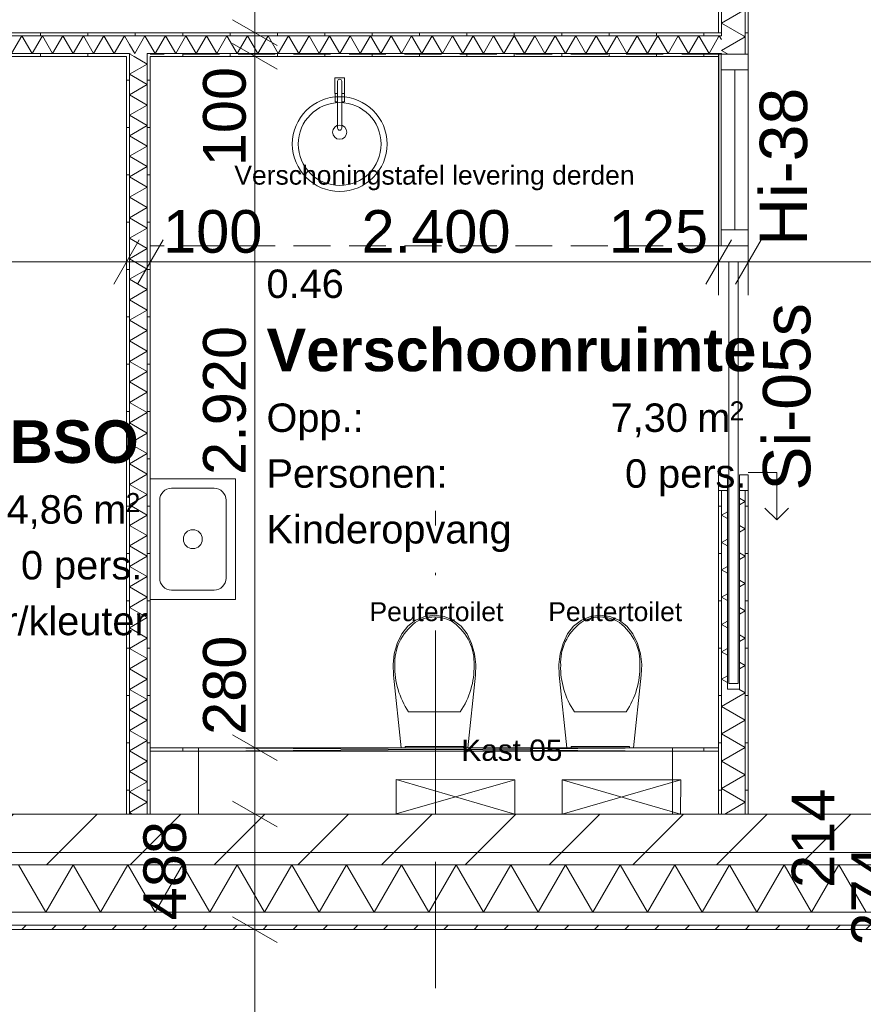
# Model space of a CAD drawing. Header units: millimetres. Extents: x 10 to 584, y 10 to 831.
# Tile 62 of 79: x 377 to 413, y 564 to 606. Entities that reach past the tile are written whole.
import ezdxf
from ezdxf.xclip import XClip

# ---------------------------------------------------------------- set-up
doc = ezdxf.new("R2010")
doc.units = ezdxf.units.MM
doc.header["$MEASUREMENT"] = 0
doc.header["$XCLIPFRAME"] = 0
doc.linetypes.add('B0605', pattern=[9.6667, 5.3333, -2.333367, 3.33333e-05, -2])
doc.linetypes.add('B0701', pattern=[2.3412, 1.56, -0.7812])
for name, color, linetype in [('21 Buitenwanden', 7, 'Continuous'), ('21 Buitenwanden Doorsnede-arcering', 7, 'Continuous'), ('21 Buitenwanden Laagscheidingslijnen', 7, 'Continuous'), ('22 NC Binnenwanden', 7, 'Continuous'), ('22 NC Binnenwanden Deuren', 7, 'Continuous'), ('22 NC Binnenwanden Deurlabels', 7, 'Continuous'), ('22 NC Binnenwanden Doorsnede-arcering', 7, 'Continuous'), ('22 NC Binnenwanden Laagscheidingslijnen', 7, 'Continuous'), ('22 NC Binnenwanden Raamlabels', 7, 'Continuous'), ('22 NC Binnenwanden Ramen', 7, 'Continuous'), ('23 Vloeren', 7, 'Continuous'), ('24 Trappen', 7, 'Continuous'), ('73 Keuken', 7, 'Continuous'), ('74 Sanitair', 7, 'Continuous'), ('82 Interieur', 7, 'Continuous'), ('Info Algemeen', 7, 'Continuous'), ('Maatvoering 1_ 50_100', 7, 'Continuous'), ('Tekst_dim 1_ 50_100', 7, 'Continuous'), ('Z Ruimtefuncties', 7, 'Continuous')]:
    doc.layers.add(name, color=color, linetype=linetype)
doc.styles.add('GENERATED_STYLE_1', font='txt')
doc.styles.add('GENERATED_STYLE_2', font='txt')
pattern_1 = [(1e-14, (78, 259.1879), (0, 2), [])]
pattern_2 = [(90, (78, 259.1879), (-2, 0), [])]
pattern_3 = [(270, (78, 259.1879), (2, 0), [])]
pattern_4 = [(180, (78, 259.1879), (0, 2), [])]

# ---------------------------------------------------------------- blocks, each defined once
blk = doc.blocks.new('*X10')
at = {"layer": '21 Buitenwanden Doorsnede-arcering', "color": 7, "linetype": 'Continuous', "lineweight": 0}
for p, q in [((378.222, 568.048), (377.067, 570.048)), ((378.222, 568.048), (379.377, 570.048)), ((380.532, 568.048), (379.377, 570.048)), ((380.532, 568.048), (381.686, 570.048)), ((382.841, 568.048), (381.686, 570.048)), ((382.841, 568.048), (383.996, 570.048)), ((385.15, 568.048), (383.996, 570.048)), ((385.15, 568.048), (386.305, 570.048)), ((387.46, 568.048), (386.305, 570.048)), ((387.46, 568.048), (388.614, 570.048)), ((389.769, 568.048), (388.614, 570.048)), ((389.769, 568.048), (390.924, 570.048)), ((392.079, 568.048), (390.924, 570.048)), ((392.079, 568.048), (393.233, 570.048)), ((394.388, 568.048), (393.233, 570.048)), ((394.388, 568.048), (395.543, 570.048)), ((396.697, 568.048), (395.543, 570.048)), ((396.697, 568.048), (397.852, 570.048)), ((399.007, 568.048), (397.852, 570.048)), ((399.007, 568.048), (400.161, 570.048)), ((401.316, 568.048), (400.161, 570.048)), ((401.316, 568.048), (402.471, 570.048)), ((403.626, 568.048), (402.471, 570.048)), ((403.626, 568.048), (404.78, 570.048)), ((405.935, 568.048), (404.78, 570.048)), ((405.935, 568.048), (407.09, 570.048)), ((408.244, 568.048), (407.09, 570.048)), ((408.244, 568.048), (409.399, 570.048)), ((410.554, 568.048), (409.399, 570.048)), ((410.554, 568.048), (411.708, 570.048)), ((412.863, 568.048), (411.708, 570.048))]:
    blk.add_line(p, q, dxfattribs=at)
blk = doc.blocks.new('*X111')
at = {"layer": '22 NC Binnenwanden Doorsnede-arcering', "color": 7, "linetype": 'Continuous', "lineweight": 0}
for p, q in [((406.753, 627.537), (407.753, 628.115)), ((407.41, 628.313), (407.753, 628.115)), ((406.753, 627.537), (407.753, 626.96)), ((406.753, 626.383), (407.753, 626.96)), ((406.753, 626.383), (407.753, 625.805)), ((406.753, 625.228), (407.753, 625.805)), ((406.753, 625.228), (407.753, 624.651)), ((406.753, 624.073), (407.753, 624.651)), ((406.753, 624.073), (407.753, 623.496)), ((406.753, 622.919), (407.753, 623.496)), ((406.753, 622.919), (407.753, 622.341)), ((406.753, 621.764), (407.753, 622.341)), ((406.753, 621.764), (407.753, 621.187)), ((406.753, 620.609), (407.753, 621.187)), ((406.753, 620.609), (407.753, 620.032)), ((406.753, 619.454), (407.753, 620.032)), ((406.753, 619.454), (407.753, 618.877)), ((406.753, 618.3), (407.753, 618.877)), ((406.753, 618.3), (407.753, 617.722)), ((406.753, 617.145), (407.753, 617.722)), ((406.753, 617.145), (407.753, 616.568)), ((406.753, 615.99), (407.753, 616.568)), ((406.753, 615.99), (407.753, 615.413)), ((406.753, 614.836), (407.753, 615.413)), ((406.753, 614.836), (407.753, 614.258)), ((406.753, 613.681), (407.753, 614.258)), ((406.753, 613.681), (407.753, 613.104)), ((406.753, 612.526), (407.753, 613.104)), ((406.753, 612.526), (407.753, 611.949)), ((406.753, 611.372), (407.753, 611.949)), ((406.753, 611.372), (407.753, 610.794)), ((406.753, 610.217), (407.753, 610.794)), ((406.753, 610.217), (407.753, 609.64)), ((406.753, 609.062), (407.753, 609.64)), ((406.753, 609.062), (407.753, 608.485)), ((406.753, 607.907), (407.753, 608.485)), ((406.753, 607.907), (407.753, 607.33)), ((406.753, 606.753), (407.753, 607.33)), ((406.753, 606.753), (407.753, 606.175)), ((406.753, 605.598), (407.753, 606.175)), ((406.753, 605.598), (407.68, 605.063))]:
    blk.add_line(p, q, dxfattribs=at)
blk = doc.blocks.new('*X112')
at = {"layer": '22 NC Binnenwanden Doorsnede-arcering', "color": 7, "linetype": 'Continuous', "lineweight": 0}
for p, q in [((406.753, 604.443), (407.753, 605.021)), ((407.68, 605.063), (407.753, 605.021)), ((406.753, 604.443), (406.979, 604.313))]:
    blk.add_line(p, q, dxfattribs=at)
blk = doc.blocks.new('*X113')
at = {"layer": '22 NC Binnenwanden Doorsnede-arcering', "color": 7, "linetype": 'Continuous', "lineweight": 0}
for p, q in [((406.961, 585.848), (407.003, 585.824)), ((407.503, 585.535), (407.753, 585.391)), ((407.503, 585.246), (407.753, 585.391)), ((406.753, 584.813), (407.003, 584.958)), ((406.753, 584.813), (407.003, 584.669)), ((407.503, 584.38), (407.753, 584.236)), ((407.503, 584.092), (407.753, 584.236)), ((406.753, 583.659), (407.003, 583.803)), ((406.753, 583.659), (407.003, 583.514)), ((407.503, 583.226), (407.753, 583.081)), ((407.503, 582.937), (407.753, 583.081)), ((406.753, 582.504), (407.003, 582.648)), ((406.753, 582.504), (407.003, 582.36)), ((407.503, 582.071), (407.753, 581.927)), ((407.503, 581.782), (407.753, 581.927)), ((406.753, 581.349), (407.003, 581.494)), ((406.753, 581.349), (407.003, 581.205)), ((407.503, 580.916), (407.753, 580.772)), ((407.503, 580.628), (407.753, 580.772)), ((406.753, 580.195), (407.003, 580.339)), ((406.753, 580.195), (407.003, 580.05)), ((407.503, 579.762), (407.753, 579.617)), ((407.503, 579.473), (407.753, 579.617)), ((406.753, 579.04), (407.003, 579.184)), ((406.753, 579.04), (407.003, 578.896)), ((407.503, 578.607), (407.753, 578.463)), ((407.503, 578.318), (407.753, 578.463)), ((406.753, 577.885), (407.003, 578.03)), ((406.753, 577.885), (407.003, 577.741)), ((406.753, 576.731), (407.753, 577.308)), ((407.476, 577.468), (407.753, 577.308)), ((406.753, 576.731), (407.753, 576.153)), ((406.753, 575.576), (407.753, 576.153)), ((406.753, 575.576), (407.753, 574.998)), ((406.753, 574.421), (407.753, 574.998)), ((406.753, 574.421), (407.753, 573.844)), ((406.753, 573.266), (407.753, 573.844)), ((406.753, 573.266), (407.753, 572.689)), ((406.885, 572.188), (407.753, 572.689))]:
    blk.add_line(p, q, dxfattribs=at)
blk = doc.blocks.new('*X114')
at = {"layer": '22 NC Binnenwanden Doorsnede-arcering', "color": 7, "linetype": 'Continuous', "lineweight": 0}
blk.add_line((406.979, 604.313), (407.026, 604.285), dxfattribs=at)
blk = doc.blocks.new('*X252')
at = {"layer": '22 NC Binnenwanden Doorsnede-arcering', "color": 7, "linetype": 'Continuous', "lineweight": 0}
for p in [(406.628, 605.013), (406.753, 604.896)]:
    blk.add_line(p, (406.657, 605.063), dxfattribs=at)
blk = doc.blocks.new('*X254')
at = {"layer": '22 NC Binnenwanden Doorsnede-arcering', "color": 7, "linetype": 'Continuous', "lineweight": 0}
for p, q in [((366.5, 604.51), (366.819, 605.063)), ((367.252, 604.313), (366.819, 605.063)), ((367.252, 604.313), (367.685, 605.063)), ((368.118, 604.313), (367.685, 605.063)), ((368.118, 604.313), (368.551, 605.063)), ((368.985, 604.313), (368.551, 605.063)), ((368.985, 604.313), (369.418, 605.063)), ((369.851, 604.313), (369.418, 605.063)), ((369.851, 604.313), (370.284, 605.063)), ((370.717, 604.313), (370.284, 605.063)), ((370.717, 604.313), (371.15, 605.063)), ((371.583, 604.313), (371.15, 605.063)), ((371.583, 604.313), (372.016, 605.063)), ((372.449, 604.313), (372.016, 605.063)), ((372.449, 604.313), (372.882, 605.063)), ((373.315, 604.313), (372.882, 605.063)), ((373.315, 604.313), (373.748, 605.063)), ((374.181, 604.313), (373.748, 605.063)), ((374.181, 604.313), (374.614, 605.063)), ((375.047, 604.313), (374.614, 605.063)), ((375.047, 604.313), (375.48, 605.063)), ((375.913, 604.313), (375.48, 605.063)), ((375.913, 604.313), (376.346, 605.063)), ((376.779, 604.313), (376.346, 605.063)), ((376.779, 604.313), (377.212, 605.063)), ((377.645, 604.313), (377.212, 605.063)), ((377.645, 604.313), (378.078, 605.063)), ((378.511, 604.313), (378.078, 605.063)), ((378.511, 604.313), (378.944, 605.063)), ((379.377, 604.313), (378.944, 605.063)), ((379.377, 604.313), (379.81, 605.063)), ((380.243, 604.313), (379.81, 605.063)), ((380.243, 604.313), (380.676, 605.063)), ((381.109, 604.313), (380.676, 605.063)), ((381.109, 604.313), (381.542, 605.063)), ((381.755, 604.694), (381.542, 605.063))]:
    blk.add_line(p, q, dxfattribs=at)
blk = doc.blocks.new('*X255')
at = {"layer": '22 NC Binnenwanden Doorsnede-arcering', "color": 7, "linetype": 'Continuous', "lineweight": 0}
for p, q in [((381.975, 604.313), (381.755, 604.694)), ((381.975, 604.313), (382.408, 605.063)), ((382.505, 604.895), (382.408, 605.063))]:
    blk.add_line(p, q, dxfattribs=at)
blk = doc.blocks.new('*X256')
at = {"layer": '22 NC Binnenwanden Doorsnede-arcering', "color": 7, "linetype": 'Continuous', "lineweight": 0}
for p, q in [((382.841, 604.313), (382.505, 604.895)), ((382.841, 604.313), (383.274, 605.063)), ((383.707, 604.313), (383.274, 605.063)), ((383.707, 604.313), (384.14, 605.063)), ((384.573, 604.313), (384.14, 605.063)), ((384.573, 604.313), (385.006, 605.063)), ((385.439, 604.313), (385.006, 605.063)), ((385.439, 604.313), (385.872, 605.063)), ((386.305, 604.313), (385.872, 605.063)), ((386.305, 604.313), (386.738, 605.063)), ((387.171, 604.313), (386.738, 605.063)), ((387.171, 604.313), (387.604, 605.063)), ((388.037, 604.313), (387.604, 605.063)), ((388.037, 604.313), (388.47, 605.063)), ((388.903, 604.313), (388.47, 605.063)), ((388.903, 604.313), (389.336, 605.063)), ((389.769, 604.313), (389.336, 605.063)), ((389.769, 604.313), (390.202, 605.063)), ((390.635, 604.313), (390.202, 605.063)), ((390.635, 604.313), (391.068, 605.063)), ((391.501, 604.313), (391.068, 605.063)), ((391.501, 604.313), (391.934, 605.063)), ((392.367, 604.313), (391.934, 605.063)), ((392.367, 604.313), (392.8, 605.063)), ((393.233, 604.313), (392.8, 605.063)), ((393.233, 604.313), (393.666, 605.063)), ((394.099, 604.313), (393.666, 605.063)), ((394.099, 604.313), (394.532, 605.063)), ((394.965, 604.313), (394.532, 605.063)), ((394.965, 604.313), (395.398, 605.063)), ((395.831, 604.313), (395.398, 605.063)), ((395.831, 604.313), (396.264, 605.063)), ((396.697, 604.313), (396.264, 605.063)), ((396.697, 604.313), (397.13, 605.063)), ((397.563, 604.313), (397.13, 605.063)), ((397.563, 604.313), (397.996, 605.063)), ((398.429, 604.313), (397.996, 605.063)), ((398.429, 604.313), (398.862, 605.063)), ((399.295, 604.313), (398.862, 605.063)), ((399.295, 604.313), (399.728, 605.063)), ((400.161, 604.313), (399.728, 605.063)), ((400.161, 604.313), (400.594, 605.063)), ((401.027, 604.313), (400.594, 605.063)), ((401.027, 604.313), (401.46, 605.063)), ((401.893, 604.313), (401.46, 605.063)), ((401.893, 604.313), (402.326, 605.063)), ((402.759, 604.313), (402.326, 605.063)), ((402.759, 604.313), (403.193, 605.063)), ((403.626, 604.313), (403.193, 605.063)), ((403.626, 604.313), (404.059, 605.063)), ((404.492, 604.313), (404.059, 605.063)), ((404.492, 604.313), (404.925, 605.063)), ((405.358, 604.313), (404.925, 605.063)), ((405.358, 604.313), (405.791, 605.063)), ((406.224, 604.313), (405.791, 605.063)), ((406.224, 604.313), (406.628, 605.013))]:
    blk.add_line(p, q, dxfattribs=at)
blk = doc.blocks.new('*X403')
at = {"layer": '22 NC Binnenwanden Doorsnede-arcering', "color": 7, "linetype": 'Continuous', "lineweight": 0}
for p in [(381.779, 604.313), (381.947, 604.188)]:
    blk.add_line(p, (381.755, 604.299), dxfattribs=at)
blk = doc.blocks.new('*X404')
at = {"layer": '22 NC Binnenwanden Doorsnede-arcering', "color": 7, "linetype": 'Continuous', "lineweight": 0}
for p, q in [((382.505, 603.866), (381.755, 603.433)), ((382.505, 603.866), (381.947, 604.188)), ((382.505, 603), (381.755, 603.433)), ((382.505, 603), (381.755, 602.567)), ((382.505, 602.134), (381.755, 602.567)), ((382.505, 602.134), (381.755, 601.701)), ((382.505, 601.268), (381.755, 601.701)), ((382.505, 601.268), (381.755, 600.835)), ((382.505, 600.402), (381.755, 600.835)), ((382.505, 600.402), (381.755, 599.969)), ((382.505, 599.536), (381.755, 599.969)), ((382.505, 599.536), (381.755, 599.103)), ((382.505, 598.67), (381.755, 599.103)), ((382.505, 598.67), (381.755, 598.237)), ((382.505, 597.804), (381.755, 598.237)), ((382.505, 597.804), (381.755, 597.371)), ((382.505, 596.938), (381.755, 597.371)), ((382.505, 596.938), (381.755, 596.505)), ((382.505, 596.072), (381.755, 596.505)), ((382.505, 596.072), (381.755, 595.639)), ((382.505, 595.206), (381.755, 595.639)), ((382.505, 595.206), (381.755, 594.773)), ((382.505, 594.34), (381.755, 594.773)), ((382.505, 594.34), (381.755, 593.907)), ((382.505, 593.474), (381.755, 593.907)), ((382.505, 593.474), (381.755, 593.041)), ((382.505, 592.608), (381.755, 593.041)), ((382.505, 592.608), (381.755, 592.175)), ((382.505, 591.742), (381.755, 592.175)), ((382.505, 591.742), (381.755, 591.309)), ((382.505, 590.876), (381.755, 591.309)), ((382.505, 590.876), (381.755, 590.443)), ((382.505, 590.01), (381.755, 590.443)), ((382.505, 590.01), (381.755, 589.577)), ((382.505, 589.144), (381.755, 589.577)), ((382.505, 589.144), (381.755, 588.711)), ((382.505, 588.278), (381.755, 588.711)), ((382.505, 588.278), (381.755, 587.845)), ((382.505, 587.412), (381.755, 587.845)), ((382.505, 587.412), (381.755, 586.979)), ((382.505, 586.545), (381.755, 586.979)), ((382.505, 586.545), (381.755, 586.112)), ((382.505, 585.679), (381.755, 586.112)), ((382.505, 585.679), (381.755, 585.246)), ((382.505, 584.813), (381.755, 585.246)), ((382.505, 584.813), (381.755, 584.38)), ((382.505, 583.947), (381.755, 584.38)), ((382.505, 583.947), (381.755, 583.514)), ((382.505, 583.081), (381.755, 583.514)), ((382.505, 583.081), (381.755, 582.648)), ((382.505, 582.215), (381.755, 582.648)), ((382.505, 582.215), (381.755, 581.782)), ((382.505, 581.349), (381.755, 581.782)), ((382.505, 581.349), (381.755, 580.916)), ((382.505, 580.483), (381.755, 580.916)), ((382.505, 580.483), (381.755, 580.05)), ((382.505, 579.617), (381.755, 580.05)), ((382.505, 579.617), (381.755, 579.184)), ((382.505, 578.751), (381.755, 579.184)), ((382.505, 578.751), (381.755, 578.318)), ((382.505, 577.885), (381.755, 578.318)), ((382.505, 577.885), (381.755, 577.452)), ((382.505, 577.019), (381.755, 577.452)), ((382.505, 577.019), (381.755, 576.586)), ((382.505, 576.153), (381.755, 576.586)), ((382.505, 576.153), (381.755, 575.72)), ((382.505, 575.287), (381.755, 575.72)), ((382.505, 575.287), (381.755, 574.854)), ((382.505, 574.421), (381.755, 574.854)), ((382.505, 574.421), (381.755, 573.988)), ((382.505, 573.555), (381.755, 573.988)), ((382.505, 573.555), (381.755, 573.122)), ((382.505, 572.689), (381.755, 573.122)), ((382.505, 572.689), (381.755, 572.256)), ((381.873, 572.188), (381.755, 572.256))]:
    blk.add_line(p, q, dxfattribs=at)
blk = doc.blocks.new('Drawing_2_2', base_point=(78, 259.188))
at = {"layer": '21 Buitenwanden Doorsnede-arcering', "linetype": 'Continuous', "lineweight": 0, "true_color": 0x000000}
h = blk.add_hatch(dxfattribs=at)
h.set_pattern_fill('130_Kalkzandsteen_0002', color=18, style=0, pattern_type=2)
h.set_pattern_definition([(45, (78, 259.188), (-1.767767, 1.767767), [])])
h.paths.add_polyline_path([(420.61, 572.188), (366, 572.188), (366, 570.048), (420.61, 570.048)])
h = blk.add_hatch(dxfattribs=at)
h.set_pattern_fill('310_Naaldhout__01__0002', color=18, style=0, pattern_type=2)
h.set_pattern_definition([(45, (78, 259.1879), (-0.6363961, 0.6363961), [])])
h.paths.add_polyline_path([(417.87, 567.488), (368.74, 567.488), (368.74, 567.308), (417.87, 567.308)])
at = {"layer": '22 NC Binnenwanden Doorsnede-arcering', "linetype": 'Continuous', "lineweight": 0, "true_color": 0x000000}
h = blk.add_hatch(dxfattribs=at)
h.set_pattern_fill('930_Lijnen_vert_200_0002', color=18, style=0, pattern_type=2)
h.set_pattern_definition(pattern_1)
h.paths.add_polyline_path([(407.753, 604.285), (407.878, 604.285), (407.878, 631.563), (407.753, 631.563)])
h = blk.add_hatch(dxfattribs=at)
h.set_pattern_fill('930_Lijnen_vert_200_0002', color=18, style=0, pattern_type=2)
h.set_pattern_definition(pattern_1)
h.paths.add_polyline_path([(406.753, 605.188), (406.753, 628.188), (406.628, 628.188), (406.628, 605.188)])
h = blk.add_hatch(dxfattribs=at)
h.set_pattern_fill('930_Lijnen_vert_200_0002', color=18, style=0, pattern_type=2)
h.set_pattern_definition(pattern_2)
h.paths.add_polyline_path([(366.5, 605.063), (406.628, 605.063), (406.628, 605.188), (366.5, 605.188)])
h = blk.add_hatch(dxfattribs=at)
h.set_pattern_fill('930_Lijnen_vert_200_0002', color=18, style=0, pattern_type=2)
h.set_pattern_definition(pattern_1)
h.paths.add_polyline_path([(406.753, 605.063), (406.753, 605.188), (406.628, 605.188), (406.628, 605.063)])
h = blk.add_hatch(dxfattribs=at)
h.set_pattern_fill('930_Lijnen_vert_200_0002', color=18, style=0, pattern_type=2)
h.set_pattern_definition(pattern_2)
h.paths.add_polyline_path([(381.63, 604.313), (366.5, 604.313), (366.5, 604.188), (381.63, 604.188)])
h = blk.add_hatch(dxfattribs=at)
h.set_pattern_fill('930_Lijnen_vert_200_0002', color=18, style=0, pattern_type=2)
h.set_pattern_definition(pattern_2)
h.paths.add_polyline_path([(381.755, 604.313), (381.63, 604.313), (381.63, 604.188), (381.755, 604.188)])
h = blk.add_hatch(dxfattribs=at)
h.set_pattern_fill('930_Lijnen_vert_200_0002', color=18, style=0, pattern_type=2)
h.set_pattern_definition(pattern_2)
h.paths.add_polyline_path([(382.63, 604.313), (382.505, 604.313), (382.505, 604.188), (382.63, 604.188)])
h = blk.add_hatch(dxfattribs=at)
h.set_pattern_fill('930_Lijnen_vert_200_0002', color=18, style=0, pattern_type=2)
h.set_pattern_definition(pattern_2)
h.paths.add_polyline_path([(382.63, 604.188), (406.628, 604.188), (406.628, 604.313), (382.63, 604.313)])
h = blk.add_hatch(dxfattribs=at)
h.set_pattern_fill('930_Lijnen_vert_200_0002', color=18, style=0, pattern_type=2)
h.set_pattern_definition(pattern_1)
h.paths.add_polyline_path([(406.753, 604.313), (406.628, 604.313), (406.628, 604.285), (406.753, 604.285)])
h = blk.add_hatch(dxfattribs=at)
h.set_pattern_fill('930_Lijnen_vert_200_0002', color=18, style=0, pattern_type=2)
h.set_pattern_definition(pattern_4)
h.paths.add_polyline_path([(381.755, 572.188), (381.755, 604.188), (381.63, 604.188), (381.63, 572.188)])
h = blk.add_hatch(dxfattribs=at)
h.set_pattern_fill('930_Lijnen_vert_200_0002', color=18, style=0, pattern_type=2)
h.set_pattern_definition(pattern_4)
h.paths.add_polyline_path([(382.63, 572.188), (382.63, 604.188), (382.505, 604.188), (382.505, 572.188)])
h = blk.add_hatch(dxfattribs=at)
h.set_pattern_fill('930_Lijnen_vert_200_0002', color=18, style=0, pattern_type=2)
h.set_pattern_definition(pattern_1)
h.paths.add_polyline_path([(406.628, 572.188), (406.753, 572.188), (406.753, 585.848), (406.628, 585.848)])
h = blk.add_hatch(dxfattribs=at)
h.set_pattern_fill('930_Lijnen_vert_200_0002', color=18, style=0, pattern_type=2)
h.set_pattern_definition(pattern_1)
h.paths.add_polyline_path([(407.878, 585.848), (407.753, 585.848), (407.753, 572.188), (407.878, 572.188)])
h = blk.add_hatch(dxfattribs=at)
h.set_pattern_fill('930_Lijnen_vert_200_0002', color=18, style=0, pattern_type=2)
h.set_pattern_definition(pattern_3)
h.paths.add_polyline_path([(382.63, 574.988), (382.63, 574.838), (384.674, 574.838), (384.674, 574.988)])
h = blk.add_hatch(dxfattribs=at)
h.set_pattern_fill('930_Lijnen_vert_200_0002', color=18, style=0, pattern_type=2)
h.set_pattern_definition(pattern_3)
h.paths.add_polyline_path([(406.628, 574.988), (404.674, 574.988), (404.674, 574.838), (406.628, 574.838)])
at = {"layer": '21 Buitenwanden', "color": 3, "linetype": 'Continuous', "lineweight": 0, "flags": 128}
blk.add_lwpolyline([(422.75, 572.188), (366, 572.188)], dxfattribs=at)
at = {"layer": '21 Buitenwanden', "color": 2, "linetype": 'Continuous', "lineweight": 0, "flags": 128}
blk.add_lwpolyline([(368.74, 567.308), (417.87, 567.308)], dxfattribs=at)
at = {"layer": '21 Buitenwanden Laagscheidingslijnen', "color": 3, "linetype": 'Continuous', "lineweight": 0}
blk.add_line((368, 570.048), (420.61, 570.048), dxfattribs=at)
at = {"layer": '21 Buitenwanden Laagscheidingslijnen', "color": 1, "linetype": 'Continuous', "lineweight": 0}
blk.add_line((368.56, 568.048), (418.61, 568.048), dxfattribs=at)
at = {"layer": '21 Buitenwanden Laagscheidingslijnen', "color": 2, "linetype": 'Continuous', "lineweight": 0}
blk.add_line((368.74, 567.488), (418.05, 567.488), dxfattribs=at)
at = {"layer": '22 NC Binnenwanden', "color": 1, "linetype": 'Continuous', "lineweight": 0}
for p, q in [((406.738, 604.285), (406.628, 604.285)), ((406.753, 604.285), (406.738, 604.285)), ((407.753, 604.285), (406.753, 604.285)), ((407.878, 604.285), (407.753, 604.285)), ((406.753, 585.848), (406.628, 585.848)), ((407.003, 585.848), (406.753, 585.848)), ((407.003, 577.468), (407.003, 585.848)), ((407.503, 585.848), (407.503, 577.468)), ((407.753, 585.848), (407.503, 585.848)), ((407.878, 585.848), (407.753, 585.848)), ((407.503, 577.468), (407.003, 577.468))]:
    blk.add_line(p, q, dxfattribs=at)
at = {"layer": '22 NC Binnenwanden', "color": 9, "linetype": 'B0605', "lineweight": 0}
blk.add_line((394.674, 564.838), (394.674, 584.988), dxfattribs=at)
at = {"layer": '22 NC Binnenwanden', "color": 9, "linetype": 'Continuous', "lineweight": 0}
for p, q in [((404.674, 574.988), (384.674, 574.838)), ((404.674, 574.838), (384.674, 574.988))]:
    blk.add_line(p, q, dxfattribs=at)
at = {"layer": '22 NC Binnenwanden', "color": 1, "linetype": 'Continuous', "lineweight": 0, "flags": 128}
for points in [[(407.878, 604.285), (407.878, 631.563)], [(406.628, 628.188), (406.628, 605.188)], [(406.628, 605.188), (366.5, 605.188)], [(366.5, 604.188), (381.63, 604.188)], [(381.63, 604.188), (381.63, 572.188)], [(382.63, 604.188), (406.628, 604.188)], [(382.63, 572.188), (382.63, 604.188)], [(406.628, 585.848), (406.628, 572.188)], [(407.878, 572.188), (407.878, 585.848)], [(382.63, 574.988), (382.63, 574.838)], [(404.674, 574.988), (384.674, 574.988)], [(384.674, 574.838), (404.674, 574.838)], [(406.628, 574.988), (406.628, 574.838)], [(381.755, 572.188), (381.63, 572.188)], [(382.505, 572.188), (381.755, 572.188)], [(382.63, 572.188), (382.505, 572.188)], [(406.628, 572.188), (406.753, 572.188)], [(406.753, 572.188), (407.753, 572.188)], [(407.753, 572.188), (407.878, 572.188)]]:
    blk.add_lwpolyline(points, dxfattribs=at)
at = {"layer": '22 NC Binnenwanden', "color": 9, "linetype": 'Continuous', "lineweight": 0, "flags": 128}
for points in [[(384.674, 574.988), (382.63, 574.988)], [(382.63, 574.838), (384.674, 574.838)], [(384.674, 574.988), (384.674, 574.838)], [(406.628, 574.988), (404.674, 574.988)], [(404.674, 574.838), (404.674, 574.988)], [(404.674, 574.838), (406.628, 574.838)]]:
    blk.add_lwpolyline(points, dxfattribs=at)
at = {"layer": '22 NC Binnenwanden Deuren', "color": 1, "linetype": 'Continuous', "lineweight": 0}
for p, q in [((406.628, 596.188), (406.628, 595.518)), ((407.878, 596.188), (406.628, 596.188)), ((406.753, 596.188), (406.628, 596.188)), ((406.753, 596.188), (406.628, 596.188)), ((407.753, 596.188), (406.753, 596.188)), ((407.753, 596.188), (406.753, 596.188)), ((407.878, 596.188), (407.753, 596.188)), ((407.878, 596.188), (407.753, 596.188)), ((407.878, 595.518), (407.878, 596.188)), ((406.628, 595.518), (407.878, 595.518)), ((407.053, 577.708), (407.053, 595.518)), ((407.053, 595.518), (407.453, 595.518)), ((407.453, 595.518), (407.453, 577.708)), ((407.003, 586.518), (406.628, 586.518)), ((406.628, 586.518), (406.628, 585.848)), ((407.003, 585.848), (407.003, 586.518)), ((407.878, 586.518), (407.503, 586.518)), ((407.503, 586.518), (407.503, 585.848)), ((407.878, 586.613), (409.078, 586.613)), ((407.878, 585.848), (407.878, 586.518)), ((409.078, 586.613), (409.078, 584.613)), ((406.628, 585.848), (407.003, 585.848)), ((406.753, 585.848), (406.628, 585.848)), ((406.753, 585.848), (406.628, 585.848)), ((407.003, 585.848), (406.753, 585.848)), ((407.003, 585.848), (406.753, 585.848)), ((407.503, 585.848), (407.878, 585.848)), ((407.753, 585.848), (407.503, 585.848)), ((407.753, 585.848), (407.503, 585.848)), ((407.878, 585.848), (407.753, 585.848)), ((407.878, 585.848), (407.753, 585.848)), ((409.078, 584.613), (408.578, 585.113)), ((409.078, 584.613), (409.578, 585.113)), ((407.453, 577.708), (407.053, 577.708))]:
    blk.add_line(p, q, dxfattribs=at)
at = {"layer": '22 NC Binnenwanden Laagscheidingslijnen', "color": 1, "linetype": 'Continuous', "lineweight": 0}
for p, q in [((407.753, 631.563), (407.753, 604.285)), ((406.753, 628.313), (406.753, 605.063)), ((406.753, 604.313), (406.753, 604.285)), ((406.753, 585.848), (406.753, 572.188)), ((407.753, 585.848), (407.753, 572.188))]:
    blk.add_line(p, q, dxfattribs=at)
at = {"layer": '22 NC Binnenwanden Laagscheidingslijnen', "color": 9, "linetype": 'Continuous', "lineweight": 0}
for p, q in [((366.5, 605.063), (406.628, 605.063)), ((406.753, 605.063), (406.628, 605.063)), ((406.753, 605.063), (406.628, 605.063)), ((366.5, 604.313), (381.755, 604.313)), ((381.755, 604.313), (381.755, 604.188)), ((381.755, 604.313), (381.755, 604.188)), ((382.505, 604.188), (382.505, 604.313)), ((382.505, 604.313), (406.628, 604.313)), ((382.505, 604.188), (382.505, 604.313)), ((406.628, 604.313), (406.753, 604.313)), ((406.628, 604.313), (406.753, 604.313)), ((381.755, 572.188), (381.755, 604.188)), ((382.505, 572.188), (382.505, 604.188))]:
    blk.add_line(p, q, dxfattribs=at)
at = {"layer": '22 NC Binnenwanden Ramen', "color": 9, "linetype": 'Continuous', "lineweight": 0}
for p, q in [((406.628, 596.188), (406.628, 604.285)), ((407.878, 596.188), (407.878, 604.285))]:
    blk.add_line(p, q, dxfattribs=at)
at = {"layer": '22 NC Binnenwanden Ramen', "color": 1, "linetype": 'Continuous', "lineweight": 0}
for p, q in [((406.738, 604.285), (406.628, 604.285)), ((406.738, 604.285), (406.738, 603.615)), ((406.753, 604.285), (406.738, 604.285)), ((406.753, 604.285), (406.738, 604.285)), ((407.753, 604.285), (406.753, 604.285)), ((407.753, 604.285), (406.753, 604.285)), ((407.878, 604.285), (407.753, 604.285)), ((407.878, 604.285), (407.753, 604.285)), ((407.878, 603.615), (407.878, 604.285)), ((406.738, 603.615), (407.878, 603.615)), ((406.738, 603.615), (406.738, 596.858)), ((407.308, 596.858), (407.308, 603.615)), ((407.878, 596.858), (407.878, 603.615)), ((407.878, 596.858), (406.738, 596.858)), ((406.738, 596.858), (406.738, 596.188)), ((407.878, 596.188), (407.878, 596.858)), ((406.738, 596.188), (406.628, 596.188)), ((406.753, 596.188), (406.738, 596.188)), ((406.753, 596.188), (406.738, 596.188)), ((407.753, 596.188), (406.753, 596.188)), ((407.753, 596.188), (406.753, 596.188)), ((407.878, 596.188), (407.753, 596.188)), ((407.878, 596.188), (407.753, 596.188))]:
    blk.add_line(p, q, dxfattribs=at)
at = {"layer": '23 Vloeren', "color": 1, "linetype": 'Continuous', "lineweight": 0, "flags": 128}
blk.add_lwpolyline([(96, 265.188), (370, 265.188), (370, 439.188), (366, 439.188), (366, 570.048), (420.61, 570.048), (420.61, 554.048), (510, 554.048), (510, 626.688), (459.924, 626.688), (459.924, 683.688), (510, 683.688), (510, 757.188), (294, 757.188), (294, 763.188), (78, 763.188), (78, 475.188), (96, 475.188)], close=True, dxfattribs=at)
at = {"layer": '24 Trappen', "color": 1, "linetype": 'Continuous', "lineweight": 0, "flags": 128}
blk.add_lwpolyline([(368.6, 561.668), (507.86, 561.668), (507.86, 570.559), (368.6, 570.559)], close=True, dxfattribs=at)
at = {"layer": '73 Keuken', "color": 1, "linetype": 'B0701', "lineweight": 0}
for p, q in [((406.63, 604.285), (382.63, 604.285)), ((406.63, 596.188), (382.63, 596.188))]:
    blk.add_line(p, q, dxfattribs=at)
at = {"layer": '73 Keuken', "color": 1, "linetype": 'Continuous', "lineweight": 0}
blk.add_line((406.63, 596.188), (406.63, 604.285), dxfattribs=at)
at = {"layer": '73 Keuken', "color": 1, "linetype": 'Continuous', "lineweight": 0, "flags": 128}
for points in [[(390.83, 602.627), (390.72, 602.627), (390.72, 603.137, 1), (390.54, 603.137), (390.54, 602.627), (390.43, 602.627), (390.43, 603.277), (390.83, 603.277)], [(390.72, 601.158, -1), (390.54, 601.158), (390.54, 603.137, -1), (390.72, 603.137)], [(388.63, 600.487, -1), (392.63, 600.487, -1)]]:
    blk.add_lwpolyline(points, format="xyb", close=True, dxfattribs=at)
for points in [[(390.433, 602.267), (390.433, 602.617), (390.54, 602.617), (390.54, 602.267)], [(390.827, 602.267), (390.72, 602.267), (390.72, 602.617), (390.827, 602.617)]]:
    blk.add_lwpolyline(points, close=True, dxfattribs=at)
at = {"layer": '73 Keuken', "color": 1, "linetype": 'Continuous', "lineweight": 0}
for centre, radius in [((390.63, 600.487), 1.75), ((390.63, 600.987), 0.3)]:
    blk.add_circle(centre, radius, dxfattribs=at)
at = {"layer": '74 Sanitair', "color": 1, "linetype": 'Continuous', "lineweight": 0}
for p, q in [((385.33, 585.948), (383.53, 585.948)), ((383.03, 585.448), (383.03, 582.148)), ((385.83, 582.148), (385.83, 585.448)), ((383.53, 581.648), (385.33, 581.648)), ((393.541, 576.502), (394.63, 576.502)), ((394.63, 576.502), (395.719, 576.502)), ((400.541, 576.502), (401.63, 576.502)), ((401.63, 576.502), (402.719, 576.502)), ((393.017, 573.641), (398.017, 572.189)), ((393.017, 572.191), (398.017, 573.639)), ((400.024, 572.189), (405.025, 573.638)), ((400.025, 573.639), (405.024, 572.188))]:
    blk.add_line(p, q, dxfattribs=at)
at = {"layer": '74 Sanitair', "color": 1, "linetype": 'Continuous', "lineweight": 0, "flags": 128}
for points in [[(386.23, 586.348), (386.23, 581.248), (382.63, 581.248), (382.63, 586.348)], [(396.324, 578.955), (396.2, 579.391), (396.01, 579.801), (395.754, 580.127), (395.424, 580.376), (395.04, 580.534), (394.63, 580.588), (394.219, 580.534), (393.836, 580.376), (393.506, 580.127), (393.25, 579.801), (393.06, 579.391), (392.936, 578.955), (392.881, 578.506), (392.896, 578.054), (393.22, 574.988), (396.04, 574.988), (396.363, 578.054), (396.379, 578.506)], [(403.324, 578.955), (403.2, 579.391), (403.01, 579.801), (402.754, 580.127), (402.424, 580.376), (402.04, 580.534), (401.63, 580.588), (401.219, 580.534), (400.836, 580.376), (400.506, 580.127), (400.25, 579.801), (400.06, 579.391), (399.936, 578.955), (399.881, 578.506), (399.896, 578.054), (400.22, 574.988), (403.04, 574.988), (403.363, 578.054), (403.379, 578.506)], [(393.4, 574.988), (395.86, 574.988), (395.86, 575.038), (393.4, 575.038)], [(400.4, 574.988), (402.86, 574.988), (402.86, 575.038), (400.4, 575.038)], [(393.017, 572.191), (398.017, 572.189), (398.017, 573.639), (393.017, 573.641)], [(400.024, 572.189), (405.024, 572.188), (405.025, 573.638), (400.025, 573.639)]]:
    blk.add_lwpolyline(points, close=True, dxfattribs=at)
at = {"layer": '74 Sanitair', "color": 1, "linetype": 'Continuous', "lineweight": 0}
blk.add_circle((384.43, 583.798), 0.4, dxfattribs=at)
for centre, start, end in [((383.53, 585.448), 90, 180), ((385.33, 585.448), 0, 90), ((383.53, 582.148), 180, 270), ((385.33, 582.148), 270, 0)]:
    blk.add_arc(centre, 0.5, start, end, dxfattribs=at)
for centre, major_axis, start_param, end_param in [((395.525, 578.596), (2.569, 0), 2.296732, 3.19732), ((394.638, 579.3), (1.385, 0), 1.576657, 2.203301), ((394.622, 579.3), (1.385, 0), 0.938292, 1.564936), ((393.735, 578.596), (2.569, 0), 6.227454, 7.128043), ((402.525, 578.596), (2.569, 0), 2.296732, 3.19732), ((401.638, 579.3), (1.385, 0), 1.576657, 2.203301), ((401.622, 579.3), (1.385, 0), 0.938292, 1.564936), ((400.735, 578.596), (2.569, 0), 6.227454, 7.128043), ((397.211, 578.382), (4.253, 0), 3.117975, 3.670995), ((392.049, 578.382), (4.253, 0), 5.753781, 6.306801), ((404.211, 578.382), (4.253, 0), 3.117975, 3.670995), ((399.049, 578.382), (4.253, 0), 5.753781, 6.306801)]:
    blk.add_ellipse(centre, major_axis=major_axis, ratio=0.875546, start_param=start_param, end_param=end_param, dxfattribs=at)
at = {"layer": '82 Interieur', "color": 1, "linetype": 'Continuous', "lineweight": 0}
blk.add_line((394.674, 574.988), (394.674, 572.188), dxfattribs=at)
at = {"layer": '82 Interieur', "color": 1, "linetype": 'Continuous', "lineweight": 0, "flags": 128}
blk.add_lwpolyline([(404.674, 574.988), (384.674, 574.988), (384.674, 572.188), (404.674, 572.188)], close=True, dxfattribs=at)
at = {"layer": 'Maatvoering 1_ 50_100', "color": 1, "linetype": 'Continuous', "lineweight": 0}
for p, q in [((387.047, 605.188), (387.047, 631.563)), ((386.11, 605.729), (387.985, 604.647)), ((388.453, 605.188), (385.641, 605.188)), ((387.047, 604.188), (387.047, 605.188)), ((386.11, 604.729), (387.985, 603.647)), ((388.453, 604.188), (385.641, 604.188)), ((387.047, 574.988), (387.047, 604.188)), ((381.63, 594.104), (381.63, 596.917)), ((382.63, 594.104), (382.63, 596.917)), ((406.628, 594.104), (406.628, 596.917)), ((407.878, 594.104), (407.878, 596.917)), ((382.171, 596.448), (381.089, 594.573)), ((383.171, 596.448), (382.089, 594.573)), ((407.169, 596.448), (406.087, 594.573)), ((408.419, 596.448), (407.337, 594.573)), ((366.5, 595.511), (381.63, 595.511)), ((381.63, 595.511), (382.63, 595.511)), ((382.63, 595.511), (406.628, 595.511)), ((406.628, 595.511), (407.878, 595.511)), ((407.878, 595.511), (507.86, 595.511)), ((386.11, 575.529), (387.985, 574.447)), ((388.453, 574.988), (385.641, 574.988)), ((387.047, 572.188), (387.047, 574.988)), ((386.11, 572.729), (387.985, 571.647)), ((388.453, 572.188), (385.641, 572.188)), ((387.047, 567.308), (387.047, 572.188)), ((386.11, 567.849), (387.985, 566.767)), ((388.453, 567.308), (385.641, 567.308)), ((387.047, 551.308), (387.047, 567.308))]:
    blk.add_line(p, q, dxfattribs=at)
at = {"layer": '73 Keuken', "color": 4, "linetype": 'Continuous', "lineweight": 0}
for name in ['*X111', '*X254', '*X255', '*X256', '*X252', '*X112', '*X403', '*X114', '*X404', '*X113', '*X10']:
    blk.add_blockref(name, (0, 0), dxfattribs=at)
at = {"layer": '22 NC Binnenwanden Deurlabels', "color": 2, "linetype": 'Continuous', "lineweight": 0, "insert": (410.526, 585.848), "char_height": 2, "attachment_point": 7, "rotation": 90, "style": 'GENERATED_STYLE_1'}
blk.add_mtext('\\A1;{\\pql;\\fArial|b0|i0|c0|p38;Si-05s}', dxfattribs=at)
at = {"layer": '22 NC Binnenwanden Raamlabels', "color": 2, "linetype": 'Continuous', "lineweight": 0, "insert": (410.391, 596.188), "char_height": 2, "attachment_point": 7, "rotation": 90, "style": 'GENERATED_STYLE_1'}
blk.add_mtext('\\A1;{\\pql;\\fArial|b0|i0|c0|p38;Hi-38}', dxfattribs=at)
at = {"layer": 'Info Algemeen', "color": 2, "linetype": 'Continuous', "lineweight": 0, "char_height": 0.8, "attachment_point": 8, "style": 'GENERATED_STYLE_1'}
for s, insert in [('\\A1;{\\pqc;\\fArial|b0|i0|c0|p38;Verschoningstafel levering derden}', (394.63, 598.531)), ('\\A1;{\\pqc;\\fArial|b0|i0|c0|p38;Peutertoilet}', (394.714, 580.325)), ('\\A1;{\\pqc;\\fArial|b0|i0|c0|p38;Peutertoilet}', (402.262, 580.325))]:
    blk.add_mtext(s, dxfattribs=dict(at, insert=insert))
at = {"layer": 'Maatvoering 1_ 50_100', "color": 2, "linetype": 'Continuous', "lineweight": 0, "char_height": 1.8, "attachment_point": 7, "rotation": 90, "style": 'GENERATED_STYLE_1'}
for s, insert, width in [('\\A1;{\\pql;\\fArial|b0|i0|c0|p38;100}', (386.687, 599.548), 4.09784), ('\\A1;{\\pql;\\fArial|b0|i0|c0|p38;2.920}', (386.687, 586.51), 6.15497), ('\\A1;{\\pql;\\fArial|b0|i0|c0|p38;280}', (386.687, 575.53), 4.09784), ('\\A1;{\\pql;\\fArial|b0|i0|c0|p38;214}', (411.512, 569.069), 4.09784), ('\\A1;{\\pql;\\fArial|b0|i0|c0|p38;488}', (384.167, 567.699), 4.09784), ('\\A1;{\\pql;\\fArial|b0|i0|c0|p38;274}', (414.032, 566.629), 4.09784)]:
    blk.add_mtext(s, dxfattribs=dict(at, insert=insert, width=width))
at = {"layer": 'Maatvoering 1_ 50_100', "color": 2, "linetype": 'Continuous', "lineweight": 0, "char_height": 1.8, "attachment_point": 7, "style": 'GENERATED_STYLE_1'}
for s, insert, width in [('\\A1;{\\pql;\\fArial|b0|i0|c0|p38;100}', (383.172, 595.871), 4.09784), ('\\A1;{\\pql;\\fArial|b0|i0|c0|p38;2.400}', (391.551, 595.871), 6.15497), ('\\A1;{\\pql;\\fArial|b0|i0|c0|p38;125}', (401.988, 595.871), 4.09784)]:
    blk.add_mtext(s, dxfattribs=dict(at, insert=insert, width=width))
at = {"layer": 'Tekst_dim 1_ 50_100', "color": 2, "linetype": 'Continuous', "lineweight": 0, "insert": (395.767, 574.422), "char_height": 0.9, "attachment_point": 7, "style": 'GENERATED_STYLE_1'}
blk.add_mtext('\\A1;{\\pql;\\fArial|b0|i0|c0|p38;Kast\\fArial|b0|i0|c0|p38; 05}', dxfattribs=at)
at = {"layer": 'Z Ruimtefuncties', "color": 2, "linetype": 'Continuous', "lineweight": 0, "attachment_point": 1}
for s, insert, char_height, style in [('\\A1;{\\pql;\\pt0;\\fArial|b0|i0|c0|p38;0.46}', (387.54, 595.186), 1.2, 'GENERATED_STYLE_1'), ('\\A1;{\\pql;\\pt0;\\fArial|b1|i0|c0|p38;Verschoonruimte}', (387.54, 592.692), 1.8, 'GENERATED_STYLE_2'), ('\\A1;{\\pql;\\pt0;\\fArial|b0|i0|c0|p38;Opp.: }', (387.54, 589.529), 1.2, 'GENERATED_STYLE_1'), ('\\A1;{\\pql;\\fArial|b0|i0|c0|p38;7,30}', (402.068, 589.529), 1.2, 'GENERATED_STYLE_1'), ('\\A1;{\\pql;\\fArial|b0|i0|c0|p38;2}', (407.093, 589.621), 0.8, 'GENERATED_STYLE_1'), ('\\A1;{\\pql;\\pt0;\\fArial|b1|i0|c0|p38;Berging BSO}', (366.5, 588.817), 1.8, 'GENERATED_STYLE_2'), ('\\A1;{\\pql;\\fArial|b0|i0|c0|p38; m}', (405.26, 589.529), 1.2, 'GENERATED_STYLE_1'), ('\\A1;{\\pql;\\pt0;\\fArial|b0|i0|c0|p38;Personen: }', (387.54, 587.172), 1.2, 'GENERATED_STYLE_1'), ('\\A1;{\\pql;\\pt0;\\fArial|b0|i0|c0|p38;0 pers.}', (402.675, 587.172), 1.2, 'GENERATED_STYLE_1'), ('\\A1;{\\pql;\\fArial|b0|i0|c0|p38;4,86}', (376.568, 585.654), 1.2, 'GENERATED_STYLE_1'), ('\\A1;{\\pql;\\fArial|b0|i0|c0|p38;2}', (381.593, 585.746), 0.8, 'GENERATED_STYLE_1'), ('\\A1;{\\pql;\\fArial|b0|i0|c0|p38; m}', (379.761, 585.654), 1.2, 'GENERATED_STYLE_1'), ('\\A1;{\\pql;\\pt0;\\fArial|b0|i0|c0|p38;Kinderopvang}', (387.54, 584.815), 1.2, 'GENERATED_STYLE_1'), ('\\A1;{\\pql;\\pt0;\\fArial|b0|i0|c0|p38;0 pers.}', (377.175, 583.297), 1.2, 'GENERATED_STYLE_1'), ('\\A1;{\\pql;\\pt0;\\fArial|b0|i0|c0|p38;Cluster peuter/kleuter}', (366.5, 580.94), 1.2, 'GENERATED_STYLE_1')]:
    blk.add_mtext(s, dxfattribs=dict(at, insert=insert, char_height=char_height, style=style))

msp = doc.modelspace()

# ---------------------------------------------------------------- block references
at = {"color": 4, "linetype": 'Continuous', "lineweight": 0}
ref = msp.add_blockref('Drawing_2_2', (78, 259.188), dxfattribs=at)
XClip(ref).set_block_clipping_path([(30, 141.736842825), (586.5626696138, 806.4087291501)])

doc.saveas('drawing.dxf')
